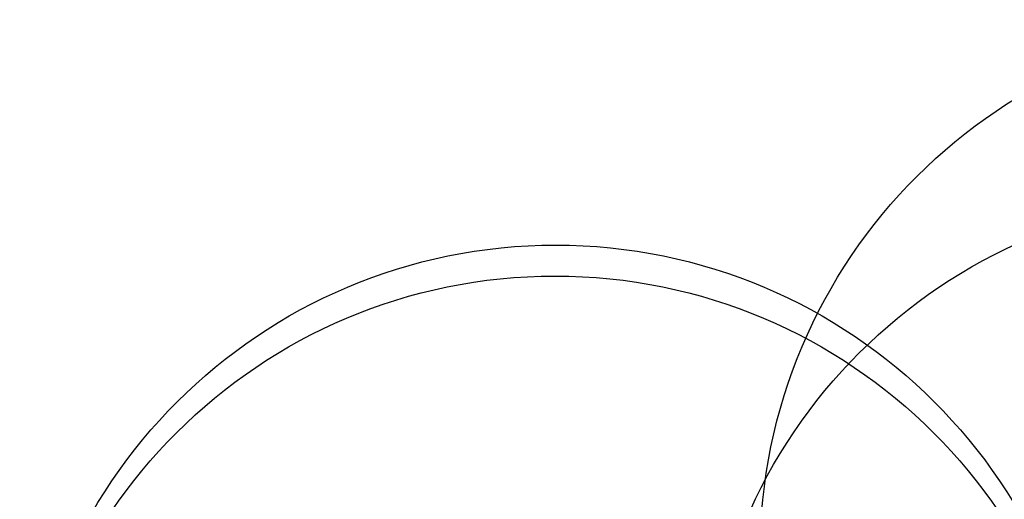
# Model space of a CAD drawing. Header units: millimetres. Extents: x -27714 to -5776, y 5810 to 9208.
# Tile 86 of 247: x -27714 to -25507, y 7709 to 8785. Entities that reach past the tile are written whole.
import ezdxf

# ---------------------------------------------------------------- set-up
doc = ezdxf.new("R2010")
doc.units = ezdxf.units.MM
doc.layers.add('TEXTO', color=7, linetype='Continuous')
doc.layers.add('TEXTO @ 200', color=7, linetype='Continuous')

# ---------------------------------------------------------------- blocks, each defined once
blk = doc.blocks.new('SIMBOLO NOMENCLATURA')
at = {"linetype": 'Continuous'}
blk.add_circle((-30, 0), 30, dxfattribs=at)
blk = doc.blocks.new('*U147')
at = {"layer": 'TEXTO @ 200', "linetype": 'Continuous', "xscale": 40, "yscale": 40, "zscale": 40}
blk.add_blockref('SIMBOLO NOMENCLATURA', (-25314.2, 7009.9), dxfattribs=at)
blk = doc.blocks.new('*U151')
at = {"layer": 'TEXTO @ 200', "linetype": 'Continuous', "xscale": 40, "yscale": 40, "zscale": 40}
blk.add_blockref('SIMBOLO NOMENCLATURA', (-25312.6, 7079.3), dxfattribs=at)
blk = doc.blocks.new('*U155')
at = {"layer": 'TEXTO @ 200', "linetype": 'Continuous', "xscale": 40, "yscale": 40, "zscale": 40}
blk.add_blockref('SIMBOLO NOMENCLATURA', (-23654.5, 7585), dxfattribs=at)
blk = doc.blocks.new('*U159')
at = {"layer": 'TEXTO @ 200', "linetype": 'Continuous', "xscale": 40, "yscale": 40, "zscale": 40}
blk.add_blockref('SIMBOLO NOMENCLATURA', (-23783.1, 7189.5), dxfattribs=at)

msp = doc.modelspace()

# ---------------------------------------------------------------- block references
at = {"layer": 'TEXTO'}
for name in ['*U155', '*U159', '*U151', '*U147']:
    msp.add_blockref(name, (0, 0), dxfattribs=at)

doc.saveas('drawing.dxf')
